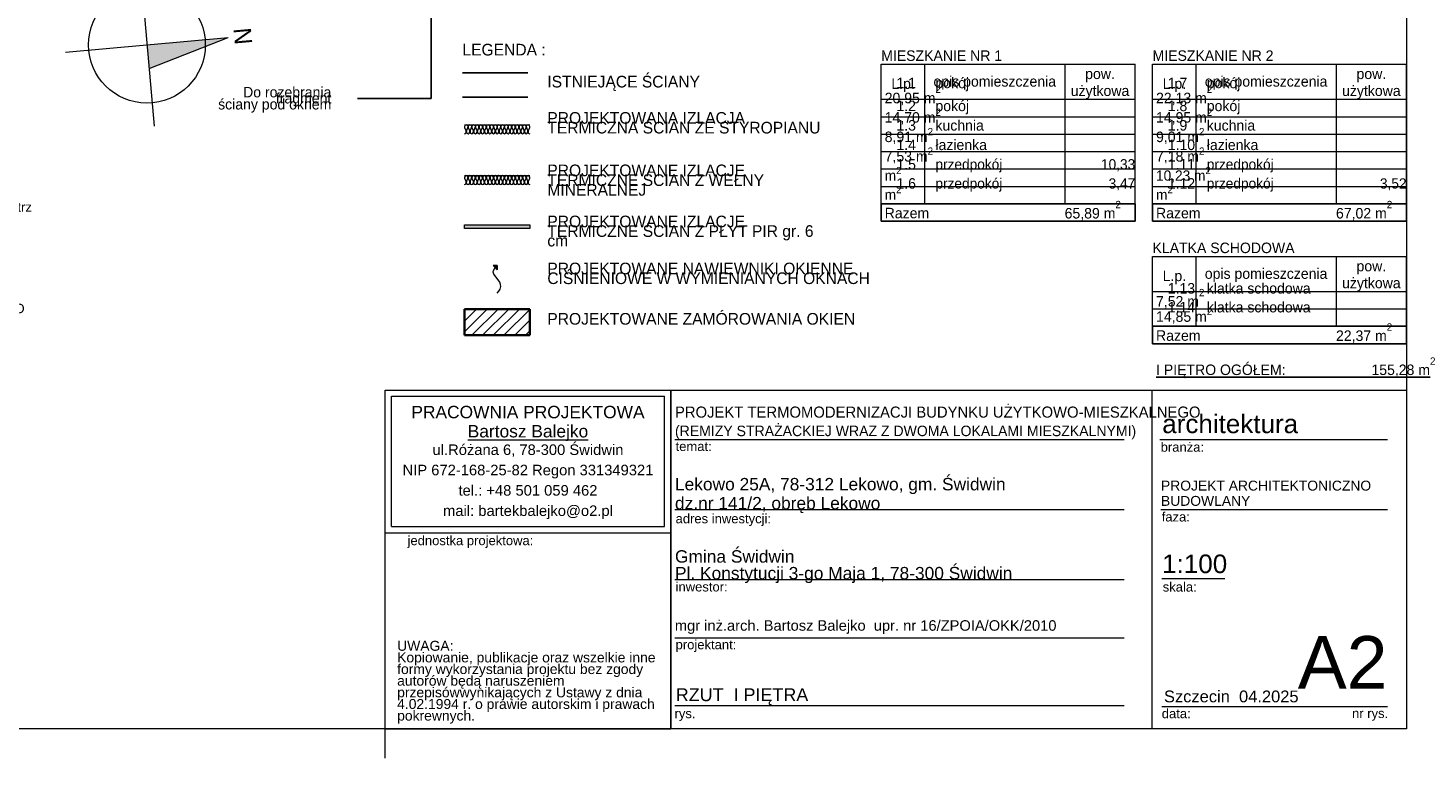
# Model space of a CAD drawing. Extents: x -547885 to -186295, y -25370 to 156194.
# Tile 201 of 256: x -493845 to -469853, y 54744 to 67264. Entities that reach past the tile are written whole.
import ezdxf

# ---------------------------------------------------------------- set-up
doc = ezdxf.new("R2010")
doc.units = 0
doc.header["$MEASUREMENT"] = 0
for name, color, linetype in [('A-Okna', 7, 'Continuous'), ('Arch ocieplenie', 7, 'Continuous'), ('Arch zmurowania', 7, 'Continuous')]:
    doc.layers.add(name, color=color, linetype=linetype)
for name, color, linetype, lineweight, true_color in [('A-Okna_Nr_Pióra__9', 7, 'Continuous', 9, 0x3dad99), ('Arch ocieplenie_Nr_Pióra__44', 7, 'Continuous', 9, 0x029e21), ('Arch ocieplenie_Nr_Pióra__9', 7, 'Continuous', 9, 0x3dad99), ('Arch wykończenie_Nr_Pióra__3', 7, 'Continuous', 18, 0xff6600)]:
    doc.layers.add(name, color=color, linetype=linetype, lineweight=lineweight, true_color=true_color)
for name, color, linetype, lineweight in [('Arch ocieplenie_Nr_Pióra__21', 7, 'Continuous', 9), ('Arch ocieplenie_Nr_Pióra__95', 6, 'Continuous', 13), ('Arch opisy_Nr_Pióra__1', 7, 'Continuous', 25), ('Arch opisy_Nr_Pióra__21', 7, 'Continuous', 9), ('ARCH TABELA_Nr_Pióra__1', 7, 'Continuous', 25), ('ARCH TABELA_Nr_Pióra__21', 7, 'Continuous', 9), ('ARCH TABELA_Nr_Pióra__7', 7, 'Continuous', 13), ('Arch tabelki_Nr_Pióra__21', 7, 'Continuous', 9), ('arch wypelnienia_Nr_Pióra__21', 7, 'Continuous', 9), ('Arch zmurowania_Nr_Pióra__21', 7, 'Continuous', 9), ('Arch zmurowania_Nr_Pióra__27', 7, 'Continuous', 35), ('INWENT OPISY_Nr_Pióra__21', 7, 'Continuous', 9), ('INWENT.ŚCIANY_Nr_Pióra__1', 7, 'Continuous', 25)]:
    doc.layers.add(name, color=color, linetype=linetype, lineweight=lineweight)
doc.styles.add('GENERATED_STYLE_12', font='arial.ttf')
doc.styles.add('GENERATED_STYLE_3', font='arial.ttf')
doc.styles.add('GENERATED_STYLE_5', font='txt')
doc.styles.add('GENERATED_STYLE_7', font='txt')
doc.styles.add('GENERATED_STYLE_8', font='arial.ttf')
doc.styles.add('GENERATED_STYLE_9', font='arial.ttf')
doc.dimstyles.new('GENERATED_STYLE__13', dxfattribs={"dimtxt": 0.18, "dimasz": 109.44, "dimexe": 0.18, "dimexo": 0.0625, "dimgap": 0.09, "dimtad": 0, "dimtih": 1, "dimtoh": 1, "dimdec": 4, "dimzin": 0, "dimdsep": 46, "dimcen": 0.09, "dimadec": 0, "dimazin": 0, "dimtfac": 1, "dimtdec": 4, "dimtmove": 0, "dimatfit": 3, "dimldrblk": 'ARROWHEAD_11', "dimfxl": 0, "dimtolj": 1, "dimtzin": 0, "dimarcsym": 0})

# ---------------------------------------------------------------- blocks, each defined once
blk = doc.blocks.new('Izolacja cieplna 14_234', base_point=(-486365, 64582))
at = {"layer": 'Arch ocieplenie_Nr_Pióra__44', "linetype": 'Continuous'}
for p, q in [((-486362, 64687), (-486336, 64626)), ((-486331, 64626), (-486305, 64687)), ((-486300, 64687), (-486274, 64626)), ((-486269, 64626), (-486243, 64687)), ((-486238, 64687), (-486212, 64626)), ((-486207, 64626), (-486181, 64687)), ((-486176, 64687), (-486150, 64626)), ((-486144, 64626), (-486119, 64687)), ((-486113, 64687), (-486087, 64626)), ((-486082, 64626), (-486056, 64687)), ((-486051, 64687), (-486025, 64626)), ((-486020, 64626), (-485994, 64687)), ((-485989, 64687), (-485963, 64626)), ((-485958, 64626), (-485932, 64687)), ((-485927, 64687), (-485901, 64626)), ((-485896, 64626), (-485870, 64687)), ((-485864, 64687), (-485839, 64626)), ((-485833, 64626), (-485807, 64687)), ((-485802, 64687), (-485776, 64626)), ((-485771, 64626), (-485745, 64687)), ((-485740, 64687), (-485714, 64626)), ((-485709, 64626), (-485683, 64687)), ((-485678, 64687), (-485652, 64626)), ((-485647, 64626), (-485621, 64687)), ((-485616, 64687), (-485590, 64626)), ((-485584, 64626), (-485559, 64687)), ((-485553, 64687), (-485527, 64626)), ((-485522, 64626), (-485496, 64687)), ((-485491, 64687), (-485465, 64626)), ((-485460, 64626), (-485434, 64687)), ((-485429, 64687), (-485403, 64626)), ((-485398, 64626), (-485372, 64687)), ((-485367, 64687), (-485341, 64626)), ((-485336, 64626), (-485310, 64687)), ((-485304, 64687), (-485279, 64626)), ((-485273, 64626), (-485247, 64687))]:
    blk.add_line(p, q, dxfattribs=at)
for centre, start_param, end_param in [((-486334, 64700), 4.299595, 8.266775), ((-486365, 64613), 3.141593, 5.125182), ((-486303, 64613), 1.158004, 5.125183), ((-486271, 64700), 4.299595, 8.266775), ((-486240, 64613), 1.158004, 5.125183), ((-486209, 64700), 4.299595, 8.266775), ((-486178, 64613), 1.158004, 5.125183), ((-486147, 64700), 4.299595, 8.266775), ((-486116, 64613), 1.158004, 5.125183), ((-486085, 64700), 4.299595, 8.266775), ((-486054, 64613), 1.158004, 5.125183), ((-486023, 64700), 4.299595, 8.266775), ((-485991, 64613), 1.158004, 5.125183), ((-485960, 64700), 4.299595, 8.266775), ((-485929, 64613), 1.158004, 5.125183), ((-485898, 64700), 4.299595, 8.266775), ((-485867, 64613), 1.158004, 5.125183), ((-485836, 64700), 4.299595, 8.266775), ((-485805, 64613), 1.158004, 5.125183), ((-485774, 64700), 4.299595, 8.266775), ((-485743, 64613), 1.158004, 5.125183), ((-485711, 64700), 4.299595, 8.266775), ((-485680, 64613), 1.158004, 5.125183), ((-485649, 64700), 4.299595, 8.266775), ((-485618, 64613), 1.158004, 5.125183), ((-485587, 64700), 4.299595, 8.266775), ((-485556, 64613), 1.158004, 5.125183), ((-485525, 64700), 4.299595, 8.266775), ((-485494, 64613), 1.158004, 5.125183), ((-485463, 64700), 4.299595, 8.266775), ((-485431, 64613), 1.158004, 5.125183), ((-485400, 64700), 4.299595, 8.266775), ((-485369, 64613), 1.158004, 5.125183), ((-485338, 64700), 4.299595, 8.266775), ((-485307, 64613), 1.158004, 5.125183), ((-485276, 64700), 4.299595, 8.266775), ((-485245, 64613), 1.158004, 3.141593)]:
    blk.add_ellipse(centre, major_axis=(0, 31.9), ratio=0.975218, start_param=start_param, end_param=end_param, dxfattribs=at)
blk = doc.blocks.new('Izolacja cieplna 14_235', base_point=(-486365, 65452))
at = {"layer": 'Arch ocieplenie_Nr_Pióra__9', "linetype": 'Continuous'}
for p, q in [((-486362, 65557), (-486336, 65496)), ((-486331, 65496), (-486305, 65557)), ((-486300, 65557), (-486274, 65496)), ((-486269, 65496), (-486243, 65557)), ((-486238, 65557), (-486212, 65496)), ((-486207, 65496), (-486181, 65557)), ((-486176, 65557), (-486150, 65496)), ((-486144, 65496), (-486119, 65557)), ((-486113, 65557), (-486087, 65496)), ((-486082, 65496), (-486056, 65557)), ((-486051, 65557), (-486025, 65496)), ((-486020, 65496), (-485994, 65557)), ((-485989, 65557), (-485963, 65496)), ((-485958, 65496), (-485932, 65557)), ((-485927, 65557), (-485901, 65496)), ((-485896, 65496), (-485870, 65557)), ((-485864, 65557), (-485839, 65496)), ((-485833, 65496), (-485807, 65557)), ((-485802, 65557), (-485776, 65496)), ((-485771, 65496), (-485745, 65557)), ((-485740, 65557), (-485714, 65496)), ((-485709, 65496), (-485683, 65557)), ((-485678, 65557), (-485652, 65496)), ((-485647, 65496), (-485621, 65557)), ((-485616, 65557), (-485590, 65496)), ((-485584, 65496), (-485559, 65557)), ((-485553, 65557), (-485527, 65496)), ((-485522, 65496), (-485496, 65557)), ((-485491, 65557), (-485465, 65496)), ((-485460, 65496), (-485434, 65557)), ((-485429, 65557), (-485403, 65496)), ((-485398, 65496), (-485372, 65557)), ((-485367, 65557), (-485341, 65496)), ((-485336, 65496), (-485310, 65557)), ((-485304, 65557), (-485279, 65496)), ((-485273, 65496), (-485247, 65557))]:
    blk.add_line(p, q, dxfattribs=at)
for centre, start_param, end_param in [((-486334, 65570), 4.299595, 8.266775), ((-486271, 65570), 4.299595, 8.266775), ((-486209, 65570), 4.299595, 8.266775), ((-486147, 65570), 4.299595, 8.266775), ((-486085, 65570), 4.299595, 8.266775), ((-486023, 65570), 4.299595, 8.266775), ((-485960, 65570), 4.299595, 8.266775), ((-485898, 65570), 4.299595, 8.266775), ((-485836, 65570), 4.299595, 8.266775), ((-485774, 65570), 4.299595, 8.266775), ((-485711, 65570), 4.299595, 8.266775), ((-485649, 65570), 4.299595, 8.266775), ((-485587, 65570), 4.299595, 8.266775), ((-485525, 65570), 4.299595, 8.266775), ((-485463, 65570), 4.299595, 8.266775), ((-485400, 65570), 4.299595, 8.266775), ((-485338, 65570), 4.299595, 8.266775), ((-485276, 65570), 4.299595, 8.266775), ((-486365, 65483), 3.141593, 5.125182), ((-486303, 65483), 1.158004, 5.125183), ((-486240, 65483), 1.158004, 5.125183), ((-486178, 65483), 1.158004, 5.125183), ((-486116, 65483), 1.158004, 5.125183), ((-486054, 65483), 1.158004, 5.125183), ((-485991, 65483), 1.158004, 5.125183), ((-485929, 65483), 1.158004, 5.125183), ((-485867, 65483), 1.158004, 5.125183), ((-485805, 65483), 1.158004, 5.125183), ((-485743, 65483), 1.158004, 5.125183), ((-485680, 65483), 1.158004, 5.125183), ((-485618, 65483), 1.158004, 5.125183), ((-485556, 65483), 1.158004, 5.125183), ((-485494, 65483), 1.158004, 5.125183), ((-485431, 65483), 1.158004, 5.125183), ((-485369, 65483), 1.158004, 5.125183), ((-485307, 65483), 1.158004, 5.125183), ((-485245, 65483), 1.158004, 3.141593)]:
    blk.add_ellipse(centre, major_axis=(0, 31.9), ratio=0.975218, start_param=start_param, end_param=end_param, dxfattribs=at)
blk = doc.blocks.new('Ściana_40', base_point=(-486365, 62219))
at = {"layer": 'Arch zmurowania_Nr_Pióra__21', "linetype": 'Continuous'}
h = blk.add_hatch(dxfattribs=at)
h.set_pattern_fill('Common_Brick', color=256, style=0, pattern_type=2)
h.set_pattern_definition([(45, (0, 0), (-91.923878, 91.923878), [])])
h.paths.add_polyline_path([(-486365, 61994), (-485245, 61994), (-485245, 62444), (-486365, 62444)], flags=0)
at = {"layer": 'Arch zmurowania_Nr_Pióra__27', "linetype": 'Continuous'}
for p, q in [((-485245, 62444), (-486365, 62444)), ((-486365, 62444), (-486365, 61994)), ((-485245, 61994), (-485245, 62444)), ((-486365, 61994), (-485245, 61994))]:
    blk.add_line(p, q, dxfattribs=at)
blk = doc.blocks.new('Krzywa_20', base_point=(-485805, 62719))
at = {"layer": 'A-Okna_Nr_Pióra__9', "linetype": 'Continuous'}
blk.add_hatch(color=256, dxfattribs=at).paths.add_polyline_path([(-485805, 63189), (-485805, 63118), (-485875, 63190)], flags=0)
for p, q in [((-485805, 63189), (-485875, 63190)), ((-485805, 63118), (-485875, 63190)), ((-485805, 63189), (-485805, 63118))]:
    blk.add_line(p, q, dxfattribs=at)
at = {"layer": 'A-Okna_Nr_Pióra__9', "linetype": 'Continuous', "flags": 128}
blk.add_lwpolyline([(-485805, 62719), (-485776, 62750), (-485754, 62785), (-485742, 62829), (-485745, 62868), (-485758, 62905), (-485805, 62969), (-485864, 63043), (-485872, 63074), (-485868, 63104), (-485840, 63154)], dxfattribs=at)
blk = doc.blocks.new('ARROWHEAD_11')
at = {"color": 0, "linetype": 'Continuous', "lineweight": 0}
blk.add_line((0, 0), (-1, 0), dxfattribs=at)
at = {"color": 0, "linetype": 'Continuous', "lineweight": 0, "const_width": 0.25, "flags": 128}
blk.add_lwpolyline([(-0.125, 0, 1), (0.125, 0, 1)], format="xyb", close=True, dxfattribs=at)

msp = doc.modelspace()

# ---------------------------------------------------------------- hatches: boundary and pattern name
at = {"layer": 'Arch ocieplenie_Nr_Pióra__95', "linetype": 'Continuous', "lineweight": 25}
msp.add_hatch(color=214, dxfattribs=at).paths.add_polyline_path([(-486364.8, 63825.4), (-486364.8, 63885.4), (-485244.8, 63885.4), (-485244.8, 63825.4)], flags=0)
at = {"layer": 'arch wypelnienia_Nr_Pióra__21', "linetype": 'Continuous'}
msp.add_hatch(color=256, dxfattribs=at).paths.add_polyline_path([(-490411.7, 67101.1), (-491769.3, 66567.1), (-491806, 66975.5)], flags=0)

# ---------------------------------------------------------------- linework, layer by layer
at = {"layer": 'Arch ocieplenie_Nr_Pióra__21', "linetype": 'Continuous', "flags": 128}
msp.add_lwpolyline([(-486364.8, 63825.4), (-486364.8, 63885.4), (-485244.8, 63885.4), (-485244.8, 63825.4)], close=True, dxfattribs=at)
at = {"layer": 'Arch opisy_Nr_Pióra__1', "linetype": 'Continuous'}
for p, q in [((-479223.3, 64249.1), (-474873.3, 64249.1)), ((-479223.3, 64249.1), (-479223.3, 63949.1)), ((-474873.3, 64249.1), (-474873.3, 63949.1)), ((-474573.3, 64249.1), (-474573.3, 63949.1)), ((-474573.3, 64249.1), (-470223.3, 64249.1)), ((-470223.3, 64249.1), (-470223.3, 63949.1)), ((-479223.3, 63949.1), (-474873.3, 63949.1)), ((-474573.3, 63949.1), (-470223.3, 63949.1)), ((-474573.3, 62149), (-474573.3, 61849)), ((-474573.3, 62149), (-470223.3, 62149)), ((-470223.3, 62149), (-470223.3, 61849)), ((-474573.3, 61849), (-470223.3, 61849))]:
    msp.add_line(p, q, dxfattribs=at)
at = {"layer": 'Arch opisy_Nr_Pióra__21', "linetype": 'Continuous'}
for p, q in [((-479223.3, 66642.2), (-474873.3, 66642.2)), ((-479223.3, 64249.1), (-479223.3, 66642.2)), ((-478473.3, 64249.1), (-478473.3, 66642.2)), ((-476073.3, 64249.1), (-476073.3, 66642.2)), ((-474873.3, 64249.1), (-474873.3, 66642.2)), ((-474573.3, 66642.2), (-470223.3, 66642.2)), ((-474573.3, 64249.1), (-474573.3, 66642.2)), ((-473823.3, 64249.1), (-473823.3, 66642.2)), ((-471423.3, 64249.1), (-471423.3, 66642.2)), ((-470223.3, 64249.1), (-470223.3, 66642.2)), ((-479223.3, 66042.2), (-474873.3, 66042.2)), ((-479223.3, 66042.2), (-474873.3, 66042.2)), ((-474573.3, 66042.2), (-470223.3, 66042.2)), ((-474573.3, 66042.2), (-470223.3, 66042.2)), ((-479223.3, 65742.2), (-474873.3, 65742.2)), ((-474573.3, 65742.2), (-470223.3, 65742.2)), ((-479223.3, 65442.2), (-476073.3, 65442.2)), ((-476073.3, 65442.2), (-474873.3, 65442.2)), ((-474573.3, 65442.2), (-471423.3, 65442.2)), ((-471423.3, 65442.2), (-470223.3, 65442.2)), ((-479223.3, 65143.9), (-474873.3, 65143.9)), ((-474573.3, 65143.9), (-470223.3, 65143.9)), ((-479223.3, 64847.4), (-474873.3, 64847.4)), ((-474573.3, 64847.4), (-470223.3, 64847.4)), ((-479223.3, 64547.4), (-474873.3, 64547.4)), ((-474573.3, 64547.4), (-470223.3, 64547.4)), ((-474573.3, 63345.6), (-470223.3, 63345.6)), ((-474573.3, 62149), (-474573.3, 63345.6)), ((-473823.3, 62149), (-473823.3, 63345.6)), ((-471423.3, 62149), (-471423.3, 63345.6)), ((-470223.3, 62149), (-470223.3, 63345.6)), ((-474573.3, 62745.6), (-470223.3, 62745.6)), ((-474573.3, 62745.6), (-470223.3, 62745.6)), ((-474573.3, 62445.6), (-470223.3, 62445.6))]:
    msp.add_line(p, q, dxfattribs=at)
at = {"layer": 'ARCH TABELA_Nr_Pióra__21', "linetype": 'Continuous'}
for p, q in [((-470223.3, 83694.2), (-470223.3, 55244.2)), ((-491931.6, 68369.9), (-491680.5, 65581.1)), ((-493200.4, 66849.9), (-490411.7, 67101.1)), ((-491769.3, 66567.1), (-490411.7, 67101.1)), ((-487723.3, 55244.2), (-487723.3, 61055.3)), ((-487723.3, 61055.3), (-482829.7, 61055.3)), ((-487723.3, 58608.5), (-487723.3, 61055.3)), ((-487723.3, 61055.3), (-470223.3, 61055.3)), ((-487616.9, 58714.9), (-487616.9, 60949)), ((-487616.9, 60949), (-482936.1, 60949)), ((-482936.1, 58714.9), (-482936.1, 60949)), ((-482829.7, 61055.3), (-482829.7, 55244.2)), ((-482829.7, 58608.5), (-482829.7, 61055.3)), ((-474585, 61055.3), (-474585, 55244.2)), ((-470223.3, 61055.3), (-470223.3, 55244.2)), ((-482829.7, 55244.2), (-482829.7, 60655.3)), ((-482757.5, 60205.3), (-475057.7, 60205.3)), ((-474445.7, 60205.3), (-470546.4, 60205.3)), ((-482757.5, 59005.3), (-475057.7, 59005.3)), ((-474428.3, 59005.3), (-470546.4, 59005.3)), ((-487723.3, 58608.5), (-482829.7, 58608.5)), ((-487616.9, 58714.9), (-482936.1, 58714.9)), ((-474416.5, 57822.7), (-473336.8, 57822.7)), ((-482757.5, 57805.3), (-475057.7, 57805.3)), ((-482757.5, 56805.3), (-475057.7, 56805.3)), ((-482757.5, 55644.2), (-475057.7, 55644.2)), ((-474416.5, 55626.6), (-472134.7, 55626.6)), ((-472134.7, 55626.6), (-470546.4, 55626.6)), ((-470223.3, 55244.2), (-510973.3, 55244.2)), ((-487723.3, 55244.2), (-482829.7, 55244.2)), ((-487723.3, 54744.2), (-487723.3, 55244.2)), ((-470223.3, 55244.2), (-482829.7, 55244.2))]:
    msp.add_line(p, q, dxfattribs=at)
msp.add_circle((-491806, 66975.5), 1000, dxfattribs=at)
at = {"layer": 'Arch wykończenie_Nr_Pióra__3', "linetype": 'Continuous'}
for p, q in [((-486364.8, 65601.5), (-485244.8, 65601.5)), ((-486364.8, 64731.5), (-485244.8, 64731.5))]:
    msp.add_line(p, q, dxfattribs=at)
at = {"layer": 'INWENT.ŚCIANY_Nr_Pióra__1', "linetype": 'Continuous'}
for p, q in [((-486399.8, 66496.8), (-485279.8, 66496.8)), ((-485279.8, 66076.8), (-486399.8, 66076.8))]:
    msp.add_line(p, q, dxfattribs=at)

# ---------------------------------------------------------------- block references
at = {"layer": 'A-Okna', "color": 135, "linetype": 'Continuous', "lineweight": 9, "true_color": 0x3dad99}
msp.add_blockref('Krzywa_20', (-485804.8, 62718.6), dxfattribs=at)
at = {"layer": 'Arch ocieplenie', "color": 104, "linetype": 'Continuous', "lineweight": 13, "true_color": 0x029e21}
for name, p in [('Izolacja cieplna 14_235', (-486364.8, 65451.5)), ('Izolacja cieplna 14_234', (-486364.8, 64581.5))]:
    msp.add_blockref(name, p, dxfattribs=at)
at = {"layer": 'Arch zmurowania'}
msp.add_blockref('Ściana_40', (-486364.8, 62219.2), dxfattribs=at)

# ---------------------------------------------------------------- texts
at = {"layer": 'Arch opisy_Nr_Pióra__1', "linetype": 'Continuous', "char_height": 180, "style": 'GENERATED_STYLE_7'}
for s, insert, attachment_point in [('{MIESZKANIE NR 1}', (-479223.3, 66697.3), 7), ('{MIESZKANIE NR 2}', (-474573.3, 66697.3), 7), ('{L.p.}', (-478848.3, 66165.1), 8), ('{opis pomieszczenia}', (-477277, 66204.4), 8), ('{L.p.}', (-474198.3, 66165.1), 8), ('{opis pomieszczenia}', (-472627, 66204.4), 8), ('{Razem}', (-479163.3, 63997.2), 7), ('{65,89 m\\A1{\\H0.7x;\\S2^  ;}}', (-475116, 63963.3), 9), ('{Razem}', (-474513.3, 63997.2), 7), ('{67,02 m\\A1{\\H0.7x;\\S2^  ;}}', (-470466, 63963.3), 9), ('{KLATKA SCHODOWA}', (-474573.3, 63400.7), 7), ('{L.p.}', (-474198.3, 62868.5), 8), ('{opis pomieszczenia}', (-472627, 62907.7), 8), ('{22,37 m\\A1{\\H0.7x;\\S2^  ;}}', (-470466, 61863.2), 9), ('{Razem}', (-474513.3, 61897.1), 7), ('{\\LI PIĘTRO OGÓŁEM:                      155,28 m\\A1{\\H0.7x;\\S2^  ;}}', (-474513.3, 61257.8), 7)]:
    msp.add_mtext(s, dxfattribs=dict(at, insert=insert, attachment_point=attachment_point))
at = {"layer": 'Arch opisy_Nr_Pióra__1', "linetype": 'Continuous', "char_height": 180}
for s, insert, width, attachment_point, line_spacing_factor, style in [('{   1.1     pokój                                   20,95 m\\A1{\\H0.7x;\\S2^  ;}\\P   1.2     pokój                                   14,70 m\\A1{\\H0.7x;\\S2^  ;}   \\P   1.3     kuchnia                                 8,91 m\\A1{\\H0.7x;\\S2^  ;}   \\P   1.4     łazienka                                7,53 m\\A1{\\H0.7x;\\S2^  ;}   \\P   1.5     \\H0.972897x;przedpokój                          10,33 m\\A1{\\H0.7x;\\S2^  ;}\\H1.027858x;   \\P   1.6     \\H0.972897x;przedpokój                            3,47 m\\A1{\\H0.7x;\\S2^  ;}  }', (-479163.3, 64258.4), 4290, 7, 0.45209, 'GENERATED_STYLE_5'), ('{pow.\\Pużytkowa}', (-475473.3, 66043.4), 1200, 8, 0.967252, 'GENERATED_STYLE_7'), ('{   1.7     pokój                                   22,13 m\\A1{\\H0.7x;\\S2^  ;}\\P   1.8     pokój                                   14,95 m\\A1{\\H0.7x;\\S2^  ;}   \\P   1.9     kuchnia                                 9,01 m\\A1{\\H0.7x;\\S2^  ;}   \\P   1.10   łazienka                                7,18 m\\A1{\\H0.7x;\\S2^  ;}   \\P   1.11   \\H0.972897x;przedpokój                           10,23 m\\A1{\\H0.7x;\\S2^  ;}\\H1.027858x;   \\P   1.12   \\H0.972897x;przedpokój                            3,52 m\\A1{\\H0.7x;\\S2^  ;}  }', (-474513.3, 64258.4), 4290, 7, 0.45209, 'GENERATED_STYLE_5'), ('{pow.\\Pużytkowa}', (-470823.3, 66043.4), 1200, 8, 0.967252, 'GENERATED_STYLE_7'), ('{pow.\\Pużytkowa}', (-470823.3, 62746.8), 1200, 8, 0.967252, 'GENERATED_STYLE_7'), ('{   1.13   klatka schodowa                  7,52 m\\A1{\\H0.7x;\\S2^  ;}   \\P   1.14   klatka schodowa                14,85 m\\A1{\\H0.7x;\\S2^  ;}   }', (-474513.3, 62163.6), 4290, 7, 0.334334, 'GENERATED_STYLE_5')]:
    msp.add_mtext(s, dxfattribs=dict(at, insert=insert, width=width, attachment_point=attachment_point, line_spacing_factor=line_spacing_factor, style=style))
at = {"layer": 'Arch opisy_Nr_Pióra__21', "linetype": 'Continuous'}
for s, insert, char_height, width, attachment_point, line_spacing_factor, style in [('{Do rozebrania fragment \\Pściany pod oknem}', (-488646.6, 66033.1), 180, 2237.93, 6, 0.345223, 'GENERATED_STYLE_5'), ('{UWAGA:\\P\\P1. Na powierzchniach otynkowanych usunąć istniejące  \\P    słabozwiązane elementy tynku, braki uzupełnić zaprawą \\P    tynkarską cementowo-wapienną do stosowania na zewnątrz\\P2. Wszystkie wymiary sprawdzić na budowie\\P3. System mocowania warstw ocieplenia ze styropianu \\P    i wełny mineralnej oraz wykończenia wykonać \\P    wg wytycznych producenta. Należy używać jednego \\P    systemu rozwiązań wybranego producenta.\\P4. Elementy drewniane zaimpregnować\\P    przed korozją bilogiczną i wilgocią oraz zabezpieczyć NRO}', (-499976.8, 62324.9), 160, 7166.085, 7, 0.931645, 'GENERATED_STYLE_12')]:
    msp.add_mtext(s, dxfattribs=dict(at, insert=insert, char_height=char_height, width=width, attachment_point=attachment_point, line_spacing_factor=line_spacing_factor, style=style))
at = {"layer": 'ARCH TABELA_Nr_Pióra__1', "linetype": 'Continuous'}
for s, insert, char_height, attachment_point, line_spacing_factor, style in [('{\\pt22542.7;PROJEKT TERMOMODERNIZACJI BUDYNKU UŻYTKOWO-MIESZKALNEGO\\P\\pt22542.7;\\H0.947368x;(REMIZY STRAŻACKIEJ WRAZ Z DWOMA LOKALAMI MIESZKALNYMI)}', (-482757.5, 60210.1), 190, 7, 1.033421, 'GENERATED_STYLE_7'), ('{PROJEKT ARCHITEKTONICZNO\\PBUDOWLANY}', (-474428.3, 59500.8), 170, 1, 0.923713, 'GENERATED_STYLE_8')]:
    msp.add_mtext(s, dxfattribs=dict(at, insert=insert, char_height=char_height, attachment_point=attachment_point, line_spacing_factor=line_spacing_factor, style=style))
at = {"layer": 'ARCH TABELA_Nr_Pióra__1', "linetype": 'Continuous', "insert": (-482743.7, 55939.6), "char_height": 220, "attachment_point": 1, "style": 'GENERATED_STYLE_9'}
msp.add_mtext('{RZUT  I PIĘTRA}', dxfattribs=at)
at = {"layer": 'ARCH TABELA_Nr_Pióra__21', "linetype": 'Continuous', "insert": (-482757.5, 57744.1), "char_height": 212.766, "attachment_point": 7, "line_spacing_factor": 0.807442, "style": 'GENERATED_STYLE_8'}
msp.add_mtext('{Gmina Świdwin\\PPl. Konstytucji 3-go Maja 1, 78-300 Świdwin}', dxfattribs=at)
at = {"layer": 'ARCH TABELA_Nr_Pióra__7', "linetype": 'Continuous', "char_height": 212.766}
for s, insert, attachment_point, line_spacing_factor, style in [('{PRACOWNIA PROJEKTOWA\\P\\LBartosz Balejko}', (-485276.5, 60784), 2, 0.926719, 'GENERATED_STYLE_3'), ('{Lekowo 25A, 78-312 Lekowo, gm. Świdwin\\Pdz.nr 141/2, obręb Lekowo}', (-482757.5, 58944.1), 7, 0.918867, 'GENERATED_STYLE_8')]:
    msp.add_mtext(s, dxfattribs=dict(at, insert=insert, attachment_point=attachment_point, line_spacing_factor=line_spacing_factor, style=style))
at = {"layer": 'ARCH TABELA_Nr_Pióra__7', "linetype": 'Continuous', "style": 'GENERATED_STYLE_8'}
for s, insert, char_height, attachment_point in [('{architektura}', (-474407, 60635), 319.16, 1), ('{temat:}', (-482746.8, 60168.9), 159.58, 1), ('{branża:}', (-474433.9, 60156.6), 159.58, 1), ('{adres inwestycji:}', (-482746.8, 58929.2), 159.58, 1), ('{faza:}', (-474416.5, 58960.3), 159.58, 1), ('{jednostka projektowa:}', (-487340.4, 58553.9), 159.58, 1), ('{1:100}', (-474409.1, 58233.9), 319.16, 1), ('{inwestor:}', (-482746.8, 57760.3), 159.58, 1), ('{skala:}', (-474398.8, 57758.4), 159.58, 1), ('{mgr inż.arch. Bartosz Balejko  upr. nr 16/ZPOIA/OKK/2010}', (-482759.7, 57107.2), 180, 1), ('{projektant:}', (-482746.8, 56768.9), 159.58, 1), ('{A2}', (-470546.4, 56835.1), 900, 3), ('{Szczecin  04.2025}', (-474377.8, 55901.5), 202.128, 1), ('{rys.}', (-482764.7, 55587), 159.58, 1), ('{data:}', (-474415.1, 55587), 159.58, 1), ('{nr rys.}', (-471154.3, 55590.1), 159.58, 1)]:
    msp.add_mtext(s, dxfattribs=dict(at, insert=insert, char_height=char_height, attachment_point=attachment_point))
for s, insert, char_height, width, attachment_point, line_spacing_factor in [('{ul.Różana 6, 78-300 Świdwin\\PNIP 672-168-25-82 Regon 331349321\\Ptel.: +48 501 059 462\\Pmail: bartekbalejko@o2.pl}', (-485276.5, 60122.1), 180.852, 4680.851, 2, 1.156383), ('{UWAGA:\\PKopiowanie, publikacje oraz wszelkie inne formy wykorzystania projektu bez zgody autorów będą naruszeniem przepisówwynikających z Ustawy z dnia 4.02.1994 r. o prawie autorskim i prawach pokrewnych.}', (-487518.2, 56753.9), 170.2128, 4483.408, 1, 0.703415)]:
    msp.add_mtext(s, dxfattribs=dict(at, insert=insert, char_height=char_height, width=width, attachment_point=attachment_point, line_spacing_factor=line_spacing_factor))
at = {"layer": 'Arch tabelki_Nr_Pióra__21', "linetype": 'Continuous', "insert": (-490013, 67137), "char_height": 300, "attachment_point": 2, "rotation": 275.14546, "style": 'GENERATED_STYLE_7'}
msp.add_mtext('{N}', dxfattribs=at)
at = {"layer": 'INWENT OPISY_Nr_Pióra__21', "linetype": 'Continuous', "char_height": 200, "attachment_point": 1, "style": 'GENERATED_STYLE_7'}
for s, insert in [('{LEGENDA :}', (-486399.8, 66992.4)), ('{ISTNIEJĄCE ŚCIANY}', (-484944.8, 66443.8)), ('{PROJEKTOWANE ZAMÓROWANIA OKIEN}', (-484944.8, 62376.1))]:
    msp.add_mtext(s, dxfattribs=dict(at, insert=insert))
for s, insert, width, line_spacing_factor in [('{PROJEKTOWANA IZLACJA TERMICZNA ŚCIAN ZE STYROPIANU}', (-484944.8, 65821.8), 4861.522, 0.500942), ('{PROJEKTOWANE IZLACJE TERMICZNE ŚCIAN Z WEŁNY MINERALNEJ}', (-484944.8, 64921.8), 4861.522, 0.500942), ('{PROJEKTOWANE IZLACJE TERMICZNE ŚCIAN Z PŁYT PIR gr. 6 cm}', (-484944.8, 64045.6), 4861.522, 0.492877), ('{PROJEKTOWANE NAWIEWNIKI OKIENNE\\PCIŚNIENIOWE W WYMIENIANYCH OKNACH}', (-484944.8, 63239.4), 5740.969, 0.500942)]:
    msp.add_mtext(s, dxfattribs=dict(at, insert=insert, width=width, line_spacing_factor=line_spacing_factor))

# ---------------------------------------------------------------- leaders
at = {"layer": 'Arch opisy_Nr_Pióra__21', "linetype": 'Continuous', "annotation_type": 0, "has_hookline": 1, "hookline_direction": 1, "text_width": 1860}
msp.add_leader([(-486936.5, 69131), (-486936.5, 66057.3), (-488196.7, 66057.3)], dimstyle='GENERATED_STYLE__13', dxfattribs=at)

doc.saveas('drawing.dxf')
